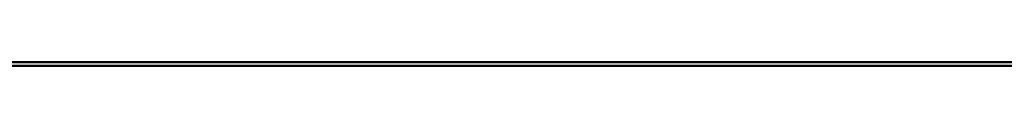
# Model space of a CAD drawing. Header units: inches. Extents: x 1.4 to 53.9, y 1.3 to 58.
# Tile 26 of 227: x 44.6946 to 47.24, y 6.5051 to 6.5151. Entities that reach past the tile are written whole.
import ezdxf

# ---------------------------------------------------------------- set-up
doc = ezdxf.new("R2010")
doc.units = ezdxf.units.IN
doc.header["$MEASUREMENT"] = 0
doc.layers.add('Visible (ANSI)', color=7, linetype='Continuous', lineweight=50)

msp = doc.modelspace()

# ---------------------------------------------------------------- linework, layer by layer
at = {"layer": 'Visible (ANSI)'}
for p, q in [((18.42048631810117, 6.505051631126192), (50.49093292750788, 6.50505163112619)), ((50.19270962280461, 6.515149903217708), (18.71870962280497, 6.51514990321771)), ((50.19270962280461, 6.514598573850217), (18.71870962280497, 6.514598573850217))]:
    msp.add_line(p, q, dxfattribs=at)

doc.saveas('drawing.dxf')
